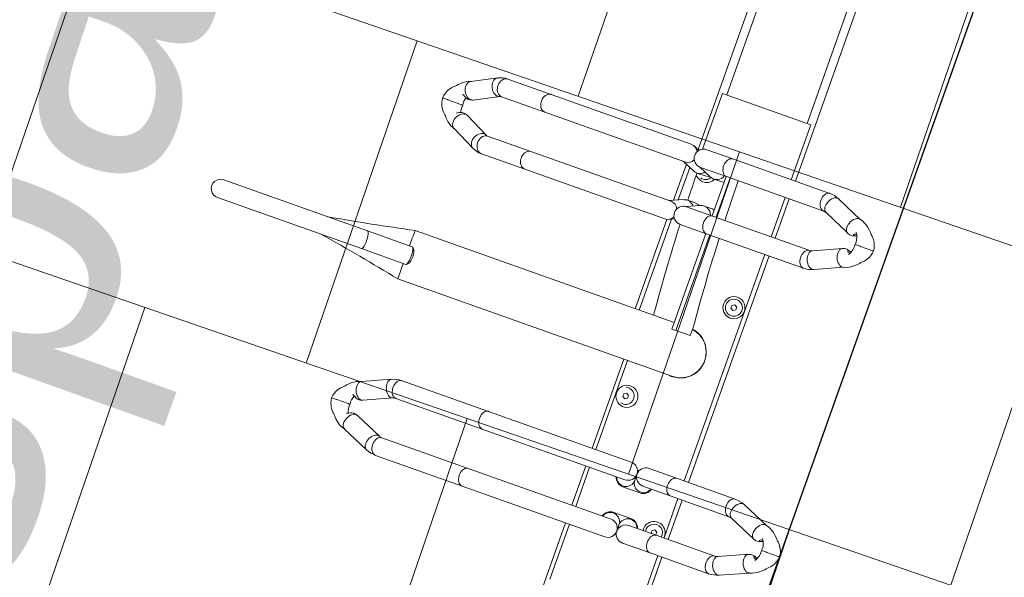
# Model space of a CAD drawing. Header units: metres. Extents: x 134157 to 138734, y 451157 to 455772.
# Tile 157 of 256: x 136407.518 to 136408.673, y 453388.564 to 453389.218. Entities that reach past the tile are written whole.
import ezdxf
from ezdxf import colors
from ezdxf.entities.mleader import LeaderData, LeaderLine
from ezdxf.math import Vec2, Vec3

# ---------------------------------------------------------------- set-up
doc = ezdxf.new("R2010")
doc.units = ezdxf.units.M
doc.layers.add('-DR-alg-hulplijnen', color=210, linetype='Continuous', plot=False)
doc.layers.add('-DR-alg-hulplijnen aandachtspunten', color=210, linetype='Continuous', plot=False)
doc.layers.add('-DR-alg-hulplijnen kantverharding asflast nieuwe fietsstraat', color=7, linetype='Continuous', true_color=0xff9429, plot=False)
doc.layers.add('-DR-nw-gr-arc-gras', color=7, linetype='Continuous', true_color=0xb5d5a4)
for name, color, linetype in [('-DR-nw-inr-fietsparkeren Tulip Traverse', 2, 'Continuous'), ('-DR-nw-maatvoering', 3, 'Continuous'), ('-DR-nw-txt bovengrondse infra', 2, 'Continuous'), ('-DR-nw-vh-kantverharding', 3, 'Continuous'), ('VELOPA-FIG15', 1, 'Continuous'), ('VELOPA-FIG25', 1, 'Continuous')]:
    doc.layers.add(name, color=color, linetype=linetype)
for name, color, linetype, lineweight, true_color in [('-DR-nw-vh-arc-asfalt fietsstraat rood', 7, 'Continuous', 9, 0xdfbfc7), ('-DR-nw-vh-arc-sbs df Drainflow', 7, 'Continuous', 9, 0xb9747c), ('-DR-nw-vh-arc-sbs kf bruinrood rabat halfsteens', 7, 'Continuous', 9, 0xb88485)]:
    doc.layers.add(name, color=color, linetype=linetype, lineweight=lineweight, true_color=true_color)
doc.layers.add('-DR-nw-vh-arc-tegels 300x300x45', color=253, linetype='Continuous', lineweight=9)
doc.styles.add('CE', font='txt', dxfattribs={"height": 1.8})
doc.styles.add('Drong', font='txt', dxfattribs={"height": 1.8})
doc.dimstyles.new('Drong', dxfattribs={"dimtxt": 1.8, "dimasz": 2.5, "dimexe": 0, "dimexo": 0, "dimgap": 0.9, "dimtad": 1, "dimzin": 0, "dimdsep": 46, "dimtxsty": 'Drong', "dimblk": 'dimblk-wit', "dimcen": 0, "dimse1": 1, "dimse2": 1, "dimclrd": 256, "dimclre": 1, "dimclrt": 7, "dimadec": 0, "dimazin": 0, "dimtfac": 1, "dimtmove": 0, "dimatfit": 3, "dimfxl": 1, "dimtolj": 1, "dimtzin": 0, "dimarcsym": 0})

# ---------------------------------------------------------------- blocks, each defined once
blk = doc.blocks.new('Tulip Traverse')
at = {"layer": 'VELOPA-FIG15', "color": 252, "linetype": 'Continuous', "lineweight": 9}
for p, q in [((1572.5, 50), (1427.5, 50)), ((1572.5, -50), (1427.5, -50))]:
    blk.add_line(p, q, dxfattribs=at)
at = {"layer": 'VELOPA-FIG15', "color": 252, "linetype": 'Continuous', "lineweight": 9, "flags": 128}
for points in [[(2038.7, 121.5), (2038.4, 120.9), (2037.6, 119.9), (2036.5, 119.2), (2035.2, 118.6), (2033.6, 118.3), (2031.9, 118.2), (2030.1, 118.4), (2028.2, 118.8), (2026.3, 119.4), (2024.5, 120.2), (2022.9, 121.3), (2021.4, 122.4), (2020.2, 123.7), (2019.2, 125.1), (2018.6, 126.4), (2018.2, 127.8), (2018.2, 129.1), (2018.6, 130.3)], [(2086.3, 121.5), (2086.6, 120.9), (2087.4, 119.9), (2088.5, 119.2), (2089.8, 118.6), (2091.4, 118.3), (2093.1, 118.2), (2094.9, 118.4), (2096.8, 118.8), (2098.7, 119.4), (2100.5, 120.2), (2102.1, 121.3), (2103.6, 122.4), (2104.8, 123.7), (2105.8, 125.1), (2106.4, 126.4), (2106.8, 127.8), (2106.8, 129.1), (2106.4, 130.3)], [(2038, 118.1), (2037.8, 116.8), (2037.3, 115.5), (2036.4, 114.4), (2035.3, 113.3), (2033.9, 112.4), (2032.2, 111.7), (2030.4, 111.2), (2028.5, 110.9), (2026.5, 110.9), (2024.6, 111), (2022.7, 111.4), (2020.9, 112.1), (2019.4, 112.9), (2018.1, 113.8), (2017.1, 115), (2016.4, 116.2), (2016, 117.4), (2016, 118.1)], [(2087, 118.1), (2087.2, 116.8), (2087.7, 115.5), (2088.6, 114.4), (2089.7, 113.3), (2091.1, 112.4), (2092.8, 111.7), (2094.6, 111.2), (2096.5, 110.9), (2098.5, 110.9), (2100.4, 111), (2102.3, 111.4), (2104.1, 112.1), (2105.6, 112.9), (2106.9, 113.8), (2107.9, 115), (2108.6, 116.2), (2109, 117.4), (2109, 118.1)], [(1663.7, 106), (1663.4, 105.5), (1662.6, 104.5), (1661.5, 103.7), (1660.2, 103.1), (1658.6, 102.8), (1656.9, 102.7), (1655.1, 102.8), (1653.2, 103.2), (1651.3, 103.8), (1649.5, 104.7), (1647.9, 105.7), (1646.4, 106.9), (1645.2, 108.2), (1644.2, 109.6), (1643.6, 111), (1643.2, 112.4), (1643.2, 113.7), (1643.6, 114.9), (1643.6, 115)], [(1711.3, 106), (1711.6, 105.5), (1712.4, 104.5), (1713.5, 103.7), (1714.8, 103.1), (1716.4, 102.8), (1718.1, 102.7), (1719.9, 102.8), (1721.8, 103.2), (1723.7, 103.8), (1725.5, 104.7), (1727.1, 105.7), (1728.6, 106.9), (1729.8, 108.2), (1730.8, 109.6), (1731.4, 111), (1731.8, 112.4), (1731.8, 113.7), (1731.4, 114.9), (1731.4, 115)], [(1663, 102.9), (1662.8, 101.6), (1662.3, 100.3), (1661.4, 99.1), (1660.3, 98), (1658.9, 97.1), (1657.2, 96.4), (1655.4, 95.8), (1653.5, 95.5), (1651.5, 95.5), (1649.6, 95.7), (1647.7, 96.1), (1645.9, 96.7), (1644.4, 97.5), (1643.1, 98.5), (1642.1, 99.7), (1641.4, 100.9), (1641, 102.2), (1641, 102.9)], [(1712, 102.9), (1712.2, 101.6), (1712.7, 100.3), (1713.6, 99.1), (1714.7, 98), (1716.1, 97.1), (1717.8, 96.4), (1719.6, 95.8), (1721.5, 95.5), (1723.5, 95.5), (1725.4, 95.7), (1727.3, 96.1), (1729.1, 96.7), (1730.6, 97.5), (1731.9, 98.5), (1732.9, 99.7), (1733.6, 100.9), (1734, 102.2), (1734, 102.9)], [(2038, 45.1), (2037.8, 43.9), (2037.3, 42.6), (2036.4, 41.4), (2035.3, 40.4), (2033.9, 39.5), (2032.2, 38.8), (2030.4, 38.3), (2028.5, 38), (2026.5, 37.9), (2024.6, 38.1), (2022.7, 38.5), (2020.9, 39.1), (2019.4, 39.9), (2018.1, 40.9), (2017.1, 42), (2016.4, 43.2), (2016, 44.5), (2016, 45.1)], [(2087, 45.1), (2087.2, 43.9), (2087.7, 42.6), (2088.6, 41.4), (2089.7, 40.4), (2091.1, 39.5), (2092.8, 38.8), (2094.6, 38.3), (2096.5, 38), (2098.5, 37.9), (2100.4, 38.1), (2102.3, 38.5), (2104.1, 39.1), (2105.6, 39.9), (2106.9, 40.9), (2107.9, 42), (2108.6, 43.2), (2109, 44.5), (2109, 45.1)], [(1663, -18.1), (1662.8, -19.4), (1662.3, -20.7), (1661.4, -21.9), (1660.3, -23), (1658.9, -23.9), (1657.2, -24.6), (1655.4, -25.2), (1653.5, -25.5), (1651.5, -25.5), (1649.6, -25.3), (1647.7, -24.9), (1645.9, -24.3), (1644.4, -23.5), (1643.1, -22.5), (1642.1, -21.3), (1641.4, -20.1), (1641, -18.8), (1641, -18.1)], [(1712, -18.1), (1712.2, -19.4), (1712.7, -20.7), (1713.6, -21.9), (1714.7, -23), (1716.1, -23.9), (1717.8, -24.6), (1719.6, -25.2), (1721.5, -25.5), (1723.5, -25.5), (1725.4, -25.3), (1727.3, -24.9), (1729.1, -24.3), (1730.6, -23.5), (1731.9, -22.5), (1732.9, -21.3), (1733.6, -20.1), (1734, -18.8), (1734, -18.1)], [(2038, -189), (2037.8, -190.3), (2037.3, -191.6), (2036.4, -192.7), (2035.3, -193.8), (2033.9, -194.7), (2032.2, -195.4), (2030.4, -196), (2028.5, -196.3), (2026.5, -196.3), (2024.6, -196.1), (2022.7, -195.7), (2020.9, -195.1), (2019.4, -194.3), (2018.1, -193.3), (2017.1, -192.2), (2016.4, -190.9), (2016, -189.6), (2016, -189)], [(2087, -189), (2087.2, -190.3), (2087.7, -191.6), (2088.6, -192.7), (2089.7, -193.8), (2091.1, -194.7), (2092.8, -195.4), (2094.6, -196), (2096.5, -196.3), (2098.5, -196.3), (2100.4, -196.1), (2102.3, -195.7), (2104.1, -195.1), (2105.6, -194.3), (2106.9, -193.3), (2107.9, -192.2), (2108.6, -190.9), (2109, -189.6), (2109, -189)], [(1663, -244.2), (1662.8, -245.7), (1662.3, -247.1), (1661.4, -248.5), (1660.3, -249.7), (1658.9, -250.7), (1657.2, -251.6), (1655.4, -252.1), (1653.5, -252.5), (1651.5, -252.5), (1649.6, -252.3), (1647.7, -251.9), (1645.9, -251.2), (1644.4, -250.2), (1643.1, -249.1), (1642.1, -247.8), (1641.4, -246.4), (1641, -244.9), (1641, -244.2)], [(1712, -244.2), (1712.2, -245.7), (1712.7, -247.1), (1713.6, -248.5), (1714.7, -249.7), (1716.1, -250.7), (1717.8, -251.6), (1719.6, -252.1), (1721.5, -252.5), (1723.5, -252.5), (1725.4, -252.3), (1727.3, -251.9), (1729.1, -251.2), (1730.6, -250.2), (1731.9, -249.1), (1732.9, -247.8), (1733.6, -246.4), (1734, -244.9), (1734, -244.2)], [(1663, -298.2), (1662.8, -299.7), (1662.3, -301.2), (1661.4, -302.5), (1660.3, -303.7), (1658.9, -304.8), (1657.2, -305.6), (1655.4, -306.2), (1653.5, -306.5), (1651.5, -306.6), (1649.6, -306.4), (1647.7, -305.9), (1645.9, -305.2), (1644.4, -304.3), (1643.1, -303.1), (1642.1, -301.8), (1641.4, -300.4), (1641, -299), (1641, -298.2)], [(1663.5, -300), (1663.9, -301.2), (1664.1, -302.7)], [(1711.5, -300), (1711.1, -301.2), (1710.9, -302.7)], [(1712, -298.2), (1712.2, -299.7), (1712.7, -301.2), (1713.6, -302.5), (1714.7, -303.7), (1716.1, -304.8), (1717.8, -305.6), (1719.6, -306.2), (1721.5, -306.5), (1723.5, -306.6), (1725.4, -306.4), (1727.3, -305.9), (1729.1, -305.2), (1730.6, -304.3), (1731.9, -303.1), (1732.9, -301.8), (1733.6, -300.4), (1734, -299), (1734, -298.2)], [(2038, -296.7), (2037.8, -298.1), (2037.3, -299.3), (2036.4, -300.5), (2035.3, -301.6), (2033.9, -302.5), (2032.2, -303.2), (2030.4, -303.7), (2028.5, -304), (2026.5, -304.1), (2024.6, -303.9), (2022.7, -303.5), (2020.9, -302.9), (2019.4, -302.1), (2018.1, -301.1), (2017.1, -299.9), (2016.4, -298.7), (2016, -297.4), (2016, -296.7)], [(2038.7, -300), (2038.9, -300.6), (2039.1, -301.9)], [(2086.3, -300), (2086.1, -300.6), (2085.9, -301.9)], [(2087, -296.7), (2087.2, -298.1), (2087.7, -299.3), (2088.6, -300.5), (2089.7, -301.6), (2091.1, -302.5), (2092.8, -303.2), (2094.6, -303.7), (2096.5, -304), (2098.5, -304.1), (2100.4, -303.9), (2102.3, -303.5), (2104.1, -302.9), (2105.6, -302.1), (2106.9, -301.1), (2107.9, -299.9), (2108.6, -298.7), (2109, -297.4), (2109, -296.7)], [(1664.1, -302.7), (1663.9, -304.2), (1663.4, -305.8), (1662.6, -307.3), (1661.5, -308.7), (1660.2, -310.1), (1658.6, -311.2), (1656.9, -312.2), (1655.1, -312.9), (1653.2, -313.4), (1651.3, -313.6), (1649.5, -313.5), (1647.9, -313.1), (1646.4, -312.5), (1645.2, -311.6), (1644.2, -310.6), (1643.8, -309.9)], [(1710.9, -302.7), (1711.1, -304.2), (1711.6, -305.8), (1712.4, -307.3), (1713.5, -308.7), (1714.8, -310.1), (1716.4, -311.2), (1718.1, -312.2), (1719.9, -312.9), (1721.8, -313.4), (1723.7, -313.6), (1725.5, -313.5), (1727.1, -313.1), (1728.6, -312.5), (1729.8, -311.6), (1730.8, -310.6), (1731.2, -309.9)], [(2039.1, -301.9), (2038.9, -303.2), (2038.4, -304.6), (2037.6, -306), (2036.5, -307.3), (2035.2, -308.6), (2033.6, -309.7), (2031.9, -310.6), (2030.1, -311.4), (2028.2, -311.9), (2026.3, -312.1), (2024.5, -312.2), (2022.9, -312), (2021.4, -311.5), (2020.2, -310.8), (2019.2, -309.9), (2018.6, -308.9)], [(2085.9, -301.9), (2086.1, -303.2), (2086.6, -304.6), (2087.4, -306), (2088.5, -307.3), (2089.8, -308.6), (2091.4, -309.7), (2093.1, -310.6), (2094.9, -311.4), (2096.8, -311.9), (2098.7, -312.1), (2100.5, -312.2), (2102.1, -312), (2103.6, -311.5), (2104.8, -310.8), (2105.8, -309.9), (2106.4, -308.9)], [(1875, -390.9), (1873, -391), (1871.1, -391.1), (1869.4, -391.3), (1867.8, -391.6), (1866.4, -391.9), (1865.3, -392.3), (1864.5, -392.8), (1864.1, -393.2), (1864, -393.6)], [(1886, -393.6), (1885.9, -393.2), (1885.5, -392.8), (1884.7, -392.3), (1883.6, -391.9), (1882.2, -391.6), (1880.6, -391.3), (1878.9, -391.1), (1877, -391), (1875, -390.9)]]:
    blk.add_lwpolyline(points, dxfattribs=at)
at = {"layer": 'VELOPA-FIG25', "color": 252, "linetype": 'Continuous', "lineweight": 9}
for p, q in [((2062.5, 188.4), (2062.5, 190)), ((2062.5, 188), (2062.5, 188.4)), ((2062.5, 174), (2062.5, 188)), ((1687.5, 172), (1687.5, 173.7)), ((2062.5, 174), (2062.5, 173.7)), ((2062.5, 173.7), (2062.5, 167.5)), ((1687.5, 171.6), (1687.5, 172)), ((1687.5, 157.2), (1687.5, 171.6)), ((2032.8, 163), (2018.6, 130.3)), ((2106.4, 130.3), (2092.2, 163)), ((1687.5, 157.2), (1687.5, 156.9)), ((1687.5, 156.9), (1687.5, 150.7)), ((2038.7, 121.5), (2053.1, 154.4)), ((2071.9, 154.4), (2086.3, 121.5)), ((1657.9, 147), (1643.6, 115)), ((1731.4, 115), (1717.1, 147)), ((1663.7, 106), (1678, 138.2)), ((1697, 138.2), (1711.3, 106)), ((2016, 118.1), (2016, 45.1)), ((2038, 45.1), (2038, 118.1)), ((2087, 118.1), (2087, 45.1)), ((2109, 45.1), (2109, 118.1)), ((1641, 102.9), (1641, -18.1)), ((1663, -18.1), (1663, 102.9)), ((1712, 102.9), (1712, -18.1)), ((1734, -18.1), (1734, 102.9)), ((1641, 60), (1359, 60)), ((1712, 60), (1663, 60)), ((2016, 60), (1734, 60)), ((2087, 60), (2038, 60)), ((2391, 60), (2109, 60)), ((1641, 54.7), (1572.5, 54.7)), ((1572.5, 54.7), (1572.5, -55.3)), ((1712, 54.7), (1663, 54.7)), ((2016, 54.7), (1734, 54.7)), ((2087, 54.7), (2038, 54.7)), ((2177.5, 54.7), (2109, 54.7)), ((1801.5, 41.5), (1803.3, 44.5)), ((1803.3, 38.5), (1801.5, 41.5)), ((1803.3, 44.5), (1806.7, 44.5)), ((1806.7, 38.5), (1803.3, 38.5)), ((1806.7, 44.5), (1808.5, 41.5)), ((1808.5, 41.5), (1806.7, 38.5)), ((2016, 45.1), (2016, 10.8)), ((2038, 10.8), (2038, 45.1)), ((2081.5, 41.5), (2083.3, 44.5)), ((2083.3, 38.5), (2081.5, 41.5)), ((2083.3, 44.5), (2086.7, 44.5)), ((2086.7, 38.5), (2083.3, 38.5)), ((2086.7, 44.5), (2087, 44)), ((2087, 39), (2086.7, 38.5)), ((2087, 45.1), (2087, 10.8)), ((2109, 10.8), (2109, 45.1)), ((1843, 4.2), (1853, 4.2)), ((1853, -13.7), (1853, 4.2)), ((2022.7, 0.6), (2022.7, -1.1)), ((2046.6, -10.8), (2046.6, 10.2)), ((2078.4, 10.2), (2078.4, -10.8)), ((2102.3, -1.1), (2102.3, 0.6)), ((1905.1, -341.2), (1905.1, -0.1)), ((2016, -11.3), (2016, -189)), ((2027, -0.3), (2034.5, -0.3)), ((2034.7, -0.3), (2034.5, -0.3)), ((2038, -189), (2038, -11.3)), ((2087, -11.3), (2087, -189)), ((2090.5, -0.3), (2090.3, -0.3)), ((2090.5, -0.3), (2098, -0.3)), ((2109, -189), (2109, -11.3)), ((1641, -18.1), (1641, -50.6)), ((1663, -13.7), (1712, -13.7)), ((1663, -50.6), (1663, -18.1)), ((1663, -18.6), (1712, -18.6)), ((1670.7, -31.3), (1670.7, -21.2)), ((1704.3, -21.2), (1704.3, -31.3)), ((1712, -18.1), (1712, -50.6)), ((1734, -13.7), (1853, -13.7)), ((1734, -50.6), (1734, -18.1)), ((1734, -18.6), (1853, -18.6)), ((1844.9, -18.6), (1844.9, -341.1)), ((1853, -13.7), (1853, -18.6)), ((1663, -51.2), (1669.8, -35.5)), ((1670.7, -52.2), (1670.7, -42.1)), ((1704.3, -42.1), (1704.3, -52.2)), ((1705.2, -35.5), (1712, -51.2)), ((1844.9, -44.5), (1843, -44.5)), ((1941.5, -43.5), (1943.3, -40.5)), ((1943.3, -46.5), (1941.5, -43.5)), ((1943.3, -40.5), (1946.7, -40.5)), ((1946.7, -40.5), (1948.5, -43.5)), ((1948.5, -43.5), (1946.7, -46.5)), ((1572.5, -55.3), (1642, -55.3)), ((1663, -72.1), (1669.8, -56.4)), ((1705.2, -56.4), (1712, -72.1)), ((1905.1, -55.3), (2016, -55.3)), ((1946.7, -46.5), (1943.3, -46.5)), ((2038, -55.3), (2087, -55.3)), ((2109, -55.3), (2177.5, -55.3)), ((1644, -60), (1359, -60)), ((1644.8, -58.9), (1641.9, -65.6)), ((1709.9, -67.3), (1665.1, -67.3)), ((1707.8, -62.4), (1667.2, -62.4)), ((1733.1, -65.6), (1730.2, -58.9)), ((1844.9, -62.4), (1731.7, -62.4)), ((1844.9, -67.3), (1733.7, -67.3)), ((2016, -60), (1905.1, -60)), ((2087, -60), (2038, -60)), ((2394, -60), (2109, -60)), ((1641, -69.9), (1641, -244.2)), ((1663, -244.2), (1663, -69.9)), ((1712, -69.9), (1712, -244.2)), ((1734, -244.2), (1734, -69.9)), ((2016, -189), (2016, -296.7)), ((2038, -296.7), (2038, -189)), ((2087, -189), (2087, -296.7)), ((2109, -296.7), (2109, -189)), ((1641, -244.2), (1641, -298.2)), ((1663, -298.2), (1663, -244.2)), ((1712, -244.2), (1712, -298.2)), ((1734, -298.2), (1734, -244.2)), ((1677.8, -328.3), (1663.5, -300)), ((1711.5, -300), (1697.2, -328.3)), ((2053.1, -332.4), (2038.7, -300)), ((2086.3, -300), (2071.9, -332.4)), ((1643.8, -309.9), (1658.2, -338.2)), ((1716.8, -338.2), (1731.2, -309.9)), ((2018.6, -308.9), (2032.9, -341.3)), ((2092.1, -341.3), (2106.4, -308.9)), ((1678.1, -329), (1677.9, -328.4)), ((1697.1, -328.4), (1696.9, -329.1)), ((2053.2, -332.7), (2053.1, -332.4)), ((2071.9, -332.4), (2071.8, -332.7)), ((1687.5, -339.9), (1687.5, -337.9)), ((1687.5, -339.9), (1687.5, -340.3)), ((1687.5, -356.6), (1687.5, -340.3)), ((1864, -338.1), (1864, -393.6)), ((1866.8, -335.1), (1864.3, -337.4)), ((1885.7, -337.4), (1883.2, -335.1)), ((1886, -393.6), (1886, -338.1)), ((2062.5, -346.7), (2062.5, -345)), ((1687.5, -357), (1687.5, -356.6)), ((1687.5, -363), (1687.5, -357)), ((2062.5, -346.7), (2062.5, -347.1)), ((2062.5, -361.4), (2062.5, -347.1)), ((2062.5, -361.7), (2062.5, -361.4)), ((2062.5, -367.9), (2062.5, -361.7)), ((1864, -393.6), (1864, -572.7)), ((1886, -393.6), (1886, -572.7))]:
    blk.add_line(p, q, dxfattribs=at)
at = {"layer": 'VELOPA-FIG25', "color": 252, "linetype": 'Continuous', "lineweight": 9, "flags": 128}
for points in [[(2062.5, 190), (2059.1, 189.5), (2056.3, 188.7), (2053.8, 187.6), (2052.1, 186.7), (2051, 186.1), (2050.5, 185.7), (2049.7, 185.2), (2048.1, 183.9), (2046.5, 182.3), (2045.9, 181.5), (2045.2, 180.9), (2043.9, 179.8), (2042.5, 178.5), (2040.2, 176.1), (2038, 173.6), (2036.6, 171.5), (2035.1, 169), (2033.7, 166), (2032.6, 162.3)], [(2092.4, 162.3), (2091.3, 166), (2089.9, 169), (2088.4, 171.5), (2087, 173.6), (2084.1, 176.9), (2082.5, 178.5), (2081.1, 179.8), (2080.4, 180.4), (2079.8, 180.9), (2079.1, 181.5), (2078.5, 182.3), (2076.9, 183.9), (2075.3, 185.2), (2074.2, 186), (2073.5, 186.4), (2072.4, 187), (2070.8, 187.8), (2068.7, 188.7), (2065.9, 189.5), (2062.5, 190)], [(1687.5, 173.7), (1684.2, 173.2), (1681.6, 172.5), (1679.7, 171.7), (1677.6, 170.8), (1676.1, 169.9), (1674.7, 168.9), (1672.8, 167.3), (1671.1, 165.5), (1670.4, 164.7), (1669.7, 164.2), (1668.2, 162.9), (1666.5, 161.2), (1663.2, 157.6), (1661.8, 155.7), (1660.3, 153.2), (1658.8, 150.1), (1657.6, 146.2)], [(1717.4, 146.2), (1716.2, 150.1), (1714.7, 153.2), (1713.2, 155.7), (1711.8, 157.6), (1708.5, 161.2), (1706.8, 162.9), (1705.3, 164.2), (1704.6, 164.7), (1703.9, 165.5), (1702.2, 167.3), (1700.3, 168.9), (1698.9, 169.9), (1697.4, 170.8), (1695.3, 171.7), (1693.4, 172.5), (1690.8, 173.2), (1687.5, 173.7)], [(2032.7, 162.3), (2032.6, 161.4), (2032.8, 159.9), (2033.3, 158.4), (2034.3, 156.9), (2035.6, 155.5), (2037.2, 154.2), (2039, 153.1), (2041, 152.2), (2043, 151.6), (2045, 151.2), (2047, 151.1), (2048.8, 151.4), (2050.4, 151.9), (2051.7, 152.6), (2052.7, 153.6), (2053.1, 154.5)], [(2051.7, 165.8), (2052.2, 164.9), (2052.7, 163.8), (2053, 162.7), (2053, 162), (2052.9, 161.5), (2052.6, 161.3), (2052.1, 161.4), (2051.5, 161.9), (2051, 162.6), (2050.8, 163.7), (2050.7, 164.7), (2050.7, 165.2)], [(2062.5, 167.4), (2065.1, 167.6), (2067.4, 167.4), (2069.3, 167.1), (2070.8, 166.7), (2073.1, 165.9), (2075, 164.8), (2075.7, 164.2), (2076.1, 163.9), (2076.2, 163.8), (2076.2, 163.9)], [(2092.3, 162.3), (2092.5, 161.4), (2092.3, 159.9), (2091.7, 158.4), (2090.7, 156.9), (2089.4, 155.5), (2087.8, 154.2), (2086, 153.1), (2084, 152.2), (2082, 151.6), (2080, 151.2), (2078, 151.1), (2076.2, 151.4), (2074.6, 151.9), (2073.3, 152.6), (2072.3, 153.6), (2071.9, 154.5)], [(2072, 162.2), (2072.1, 161.6), (2072.3, 161.4), (2072.8, 161.4), (2073.4, 161.7), (2074, 162.5), (2074.2, 163.6), (2074.3, 164.7), (2074.3, 165.2)], [(1673.5, 147), (1673.5, 147), (1673.6, 147.1), (1674, 147.4), (1674.7, 147.9), (1675.6, 148.5), (1676.8, 149.1), (1678.2, 149.7), (1679.8, 150.1), (1681.8, 150.5), (1684.4, 150.8), (1687.5, 150.7)], [(1687.5, 150.7), (1690.1, 150.8), (1692.4, 150.6), (1694.3, 150.4), (1695.8, 150), (1698.1, 149.2), (1700, 148.1), (1700.7, 147.6), (1701.1, 147.3), (1701.3, 147.2), (1701.3, 147.2)], [(1657.7, 146.2), (1657.6, 145.2), (1657.8, 143.7), (1658.3, 142.2), (1659.3, 140.7), (1660.6, 139.3), (1662.2, 137.9), (1664, 136.8), (1666, 135.9), (1668, 135.3), (1670, 134.9), (1672, 134.9), (1673.8, 135.1), (1675.4, 135.7), (1676.7, 136.5), (1677.7, 137.5), (1678, 138.3)], [(1677, 149.2), (1677.2, 148.8), (1677.7, 147.7), (1678, 146.6), (1678, 145.8), (1677.9, 145.3), (1677.6, 145.1), (1677.1, 145.2), (1676.5, 145.6), (1676, 146.3), (1675.8, 147.3), (1675.7, 148.4), (1675.7, 148.5)], [(1697, 146), (1697.1, 145.4), (1697.3, 145.1), (1697.8, 145.1), (1698.4, 145.4), (1699, 146.2), (1699.2, 147.3), (1699.3, 148.4), (1699.3, 148.5)], [(1717.3, 146.2), (1717.5, 145.2), (1717.3, 143.7), (1716.7, 142.2), (1715.7, 140.7), (1714.4, 139.3), (1712.8, 137.9), (1711, 136.8), (1709, 135.9), (1707, 135.3), (1705, 134.9), (1703, 134.9), (1701.2, 135.1), (1699.6, 135.7), (1698.3, 136.5), (1697.3, 137.5), (1697, 138.3)], [(1670.6, -21.2), (1670.7, -21.1), (1670.2, -18.6)], [(1704.4, -21.2), (1704.3, -21.1), (1704.8, -18.6)], [(1669.1, -37), (1670.1, -38.6), (1670.6, -42.1)], [(1705.9, -37), (1704.9, -38.6), (1704.4, -42.1)], [(1644.1, -60.4), (1643.9, -59.5), (1643.7, -57.8)], [(1658.2, -338.2), (1658.3, -338.5), (1659.3, -339.8), (1660.6, -340.8), (1662.2, -341.5), (1664, -341.9), (1666, -341.9), (1668, -341.6), (1670, -341), (1672, -340.2), (1673.8, -339), (1675.4, -337.6), (1676.7, -336.1), (1677.7, -334.4), (1678.3, -332.7), (1678.5, -331.1)], [(1678.5, -331.1), (1678.3, -329.5), (1677.8, -328.3)], [(1696.6, -331.1), (1696.8, -329.5), (1697.2, -328.3)], [(1716.8, -338.2), (1716.7, -338.5), (1715.7, -339.8), (1714.4, -340.8), (1712.8, -341.5), (1711, -341.9), (1709, -341.9), (1707, -341.6), (1705, -341), (1703, -340.2), (1701.2, -339), (1699.6, -337.6), (1698.3, -336.1), (1697.3, -334.4), (1696.8, -332.7), (1696.6, -331.1)], [(1866.8, -335.1), (1866.9, -335), (1867.6, -334.6), (1868.7, -334.3), (1870, -334), (1871.5, -333.8), (1873.2, -333.6), (1875, -333.6)], [(1875, -333.6), (1876.8, -333.6), (1878.5, -333.8), (1880, -334), (1881.3, -334.3), (1882.4, -334.6), (1883.1, -335), (1883.2, -335.1)], [(2033, -341.3), (2033.3, -342), (2034.3, -343.1), (2035.6, -343.9), (2037.2, -344.4), (2039, -344.6), (2041, -344.6), (2043, -344.2), (2045, -343.6), (2047, -342.7), (2048.8, -341.5), (2050.4, -340.2), (2051.7, -338.8), (2052.7, -337.3), (2053.3, -335.8), (2053.5, -334.3)], [(2053.5, -334.3), (2053.3, -332.9), (2053, -332.4)], [(2071.7, -333.1), (2071.2, -335), (2071, -337.3), (2071.3, -339.4), (2071.8, -341.1), (2072.9, -343.5), (2073.4, -344.3), (2073.8, -344.9), (2074, -345.3), (2074, -345.3)], [(2071.6, -334.3), (2071.8, -332.9), (2072, -332.4)], [(2092, -341.3), (2091.7, -342), (2090.7, -343.1), (2089.4, -343.9), (2087.8, -344.4), (2086, -344.6), (2084, -344.6), (2082, -344.2), (2080, -343.6), (2078, -342.7), (2076.2, -341.5), (2074.6, -340.2), (2073.3, -338.8), (2072.3, -337.3), (2071.8, -335.8), (2071.6, -334.3)], [(1658.1, -338), (1658.8, -340.4), (1660.2, -343.1), (1661.5, -345.1), (1662.6, -346.5), (1663.6, -347.8), (1665, -349.4), (1666.7, -351), (1668.5, -352.6), (1670, -354.2), (1671.3, -355.6), (1672.5, -356.8), (1673.4, -357.5), (1674.3, -358.2), (1675.6, -359.1), (1677.5, -360.2), (1679.4, -361), (1681.6, -361.8), (1684.4, -362.5), (1687.5, -363)], [(1676.9, -339.6), (1676.6, -340.1), (1676, -341.1), (1675.8, -341.8), (1675.7, -342), (1675.7, -341.8), (1675.8, -341.3), (1675.8, -340.6)], [(1687.5, -363), (1690.4, -362.6), (1693, -361.9), (1695.1, -361.2), (1696.9, -360.4), (1698.8, -359.4), (1700.2, -358.6), (1701.2, -357.9), (1703.6, -355.8), (1705.4, -353.8), (1706.2, -352.9), (1707.2, -352), (1708.4, -351), (1709.7, -349.7), (1711.4, -347.8), (1713.5, -345.1), (1715, -342.8), (1716.3, -340.1), (1717, -338)], [(1875, -335.4), (1873, -335.4), (1871.1, -335.6), (1869.4, -335.8), (1867.8, -336.1), (1866.4, -336.4), (1865.3, -336.8), (1864.5, -337.2), (1864.1, -337.7), (1864, -338.1)], [(1886, -338.1), (1885.9, -337.7), (1885.5, -337.2), (1884.7, -336.8), (1883.6, -336.4), (1882.2, -336.1), (1880.6, -335.8), (1878.9, -335.6), (1877, -335.4), (1875, -335.4)], [(2032.9, -341.1), (2033.7, -344), (2035.1, -347), (2036.6, -349.5), (2037.9, -351.4), (2040.9, -354.8), (2042.5, -356.4), (2044, -357.7), (2044.6, -358.3), (2045.2, -358.8), (2045.8, -359.4), (2046.5, -360.2), (2048.1, -361.8), (2049.7, -363.1), (2050.8, -363.9), (2051.5, -364.3), (2052.6, -364.9), (2054.2, -365.7), (2056.3, -366.6), (2059.1, -367.4), (2062.5, -367.9)], [(2052.3, -342.7), (2052.2, -342.9), (2051.6, -343.9), (2051, -345.1), (2050.8, -345.9), (2050.7, -346.2), (2050.7, -346.2)], [(2062.5, -367.9), (2065.9, -367.4), (2068.7, -366.6), (2071.2, -365.5), (2072.9, -364.7), (2074, -364), (2074.5, -363.6), (2075.3, -363.1), (2076.9, -361.8), (2078.5, -360.2), (2079.2, -359.4), (2079.8, -358.8), (2080.4, -358.3), (2081, -357.7), (2082.5, -356.4), (2084.1, -354.8), (2087.1, -351.4), (2088.5, -349.5), (2089.9, -347), (2091.3, -344), (2092.1, -341.1)]]:
    blk.add_lwpolyline(points, dxfattribs=at)
at = {"layer": 'VELOPA-FIG25', "color": 252, "linetype": 'Continuous', "lineweight": 9}
for centre, radius in [((1805, 41.5), 13), ((1805, 41.5), 10), ((1945, -42), 13)]:
    blk.add_circle(centre, radius, dxfattribs=at)
for centre, radius, start, end in [((2060, 149.1), 18.5, 82.1098, 127.3763), ((2041.7, 159), 12.3, 338.4965, 33.8595), ((2081.6, 158.8), 10.6, 147.1944, 204.338), ((2079.5, 161.4), 7.59, 145.2636, 174.2273), ((1666.8, 142.9), 12.2, 337.8622, 31.5539), ((1706.5, 142.7), 10.6, 146.3887, 204.8404), ((1703.7, 145.5), 6.81, 146.8802, 175.2459), ((2046.4, 118), 30.4, 156.2888, 179.9028), ((2078.5, 118), 30.5, 0.1365, 23.6714), ((2046.4, 118), 8.35, 155.776, 179.712), ((2078.5, 118), 8.54, 0.5484, 23.9635), ((1670.6, 102.9), 29.6, 155.7874, 179.892), ((1670.6, 102.9), 7.55, 155.1688, 179.6491), ((1704.3, 102.8), 7.74, 0.6594, 24.5226), ((1704.3, 102.8), 29.7, 0.1509, 24.1698), ((2085, 41.5), 13, 81.1456, 278.8544), ((2085, 41.5), 10, 78.4571, 281.5429), ((1875, -0.3), 30.5, 351.3116, 171.5322), ((1875, 0), 30.1, 359.7684, 171.8778), ((2034.6, 10.7), 11, 269.9038, 72.1385), ((2034.7, 10.2), 12, 0, 73.7845), ((2090.4, 10.2), 12, 106.2055, 180), ((2090.4, 10.7), 11, 107.8615, 270.0962), ((1651.8, 2374.2), 2377.6, 271.9815, 274.6127), ((2027, 10.8), 11, 180, 0), ((2098, 10.8), 11, 180, 0), ((1643.9, 2582.8), 2586.4, 270.4234, 271.5091), ((2027, -11.3), 11, 0, 180), ((2034.7, -11.2), 11, 287.5241, 90.0274), ((2034.7, -10.8), 12, 286.2155, 0), ((2090.4, -10.8), 12, 180, 253.7945), ((2090.3, -11.2), 11, 89.9726, 252.4759), ((2098, -11.3), 11, 0, 180), ((1659.9, -31.2), 10.8, 336.6466, 73.2244), ((1715.1, -31.2), 10.8, 106.7755, 203.3535), ((1665, -42), 13, 308.5211, 64.2094), ((1945, -43.5), 10, 60, 195.466), ((1660, -52.2), 10.6, 336.4237, 53.9238), ((1665, -43.5), 10, 344.534, 60), ((1715, -52.2), 10.6, 126.076, 203.5764), ((1651.8, 2325.5), 2377.7, 271.9815, 274.6127), ((1945, -43.5), 10, 344.534, 60), ((1652, -50.6), 11, 180, 0), ((1643.9, 2532.4), 2584.8, 270.5924, 271.3341), ((1723, -50.6), 11, 180, 0), ((1651.8, -69.9), 10.8, 117.2719, 179.8327), ((1652.2, -69.9), 10.8, 0.2842, 62.6114), ((1722.8, -69.9), 10.8, 117.3884, 179.716), ((1723.2, -69.9), 10.8, 0.1678, 62.7278), ((1666.8, -298.1), 25.8, 180.2353, 207.0875), ((1667, -298.1), 3.97, 181.9954, 208.124), ((1708.1, -298.1), 3.91, 331.6822, 358.1984), ((1708.3, -298.1), 25.7, 332.8594, 359.8176), ((2046, -296.7), 29.9, 180.1465, 204.0079), ((2046, -296.7), 8, 180.6237, 204.3373), ((2079.2, -296.7), 7.81, 335.3701, 359.669), ((2079.2, -296.7), 29.8, 335.9495, 359.8966), ((1669.3, -333.5), 9.75, 321.0803, 23.2663), ((1708.2, -333.6), 12.2, 160.5617, 222.1983), ((2043.8, -337), 10.2, 326.0065, 22.3686), ((1684.6, -315.5), 22.6, 253.7086, 277.3993), ((1690.4, -314.6), 23.4, 262.9442, 285.5691), ((-808.8, -892.8), 2710.3, 9.5498, 11.7414), ((1859.7, 230.5), 571.9, 268.5109, 270.4289), ((4612.5, -902.9), 2765, 168.2804, 170.4286), ((1891, 146.7), 488.2, 269.4088, 271.6564), ((2059.8, -326.1), 19.1, 245.4192, 277.9826), ((2064.9, -324.6), 20.6, 263.2008, 292.8484), ((1875, -572.7), 11, 179.0854, 0.9146)]:
    blk.add_arc(centre, radius, start, end, dxfattribs=at)
blk = doc.blocks.new('Tulip fietsenrek rail')
at = {"layer": '-DR-alg-hulplijnen'}
blk.add_lwpolyline([(3150, -1935), (3150, -10), (150, -10), (150, -1935)], close=True, dxfattribs=at)
at = {"layer": 'VELOPA-FIG15'}
blk.add_blockref('Tulip Traverse', (150, -200), dxfattribs=at)
blk = doc.blocks.new('dimblk-wit')
at = {"color": 7}
blk.add_line((0, -0.33333), (0, 0.33333), dxfattribs=at)
blk.add_solid([(0, 0), (-0.8, 0.2), (-0.8, -0.2)], dxfattribs=at)
blk = doc.blocks.new('*D1896')
at = {"layer": '-DR-nw-maatvoering', "lineweight": -2, "transparency": 16777216}
blk.add_line((136408.8144, 453384.8483), (136412.3058, 453394.7484), dxfattribs=at)
at = {"layer": 'Defpoints', "color": 0, "transparency": 16777216}
for p in [(136412.4721, 453395.2199), (136412.4721, 453395.2199), (136408.6481, 453384.3767)]:
    blk.add_point(p, dxfattribs=at)
at = {"layer": '-DR-nw-maatvoering', "lineweight": -2, "transparency": 16777216, "xscale": 0.5, "yscale": 0.5, "zscale": 0.5}
for p, rotation in [((136412.4721, 453395.2199), 70.5738519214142), ((136408.6481, 453384.3767), 250.5738519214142)]:
    blk.add_blockref('dimblk-wit', p, dxfattribs=dict(at, rotation=rotation))
at = {"layer": '-DR-nw-maatvoering', "color": 7, "transparency": 16777216, "insert": (136410.2171, 453389.9193), "char_height": 0.36, "attachment_point": 5, "rotation": 70.5739, "style": 'Drong'}
blk.add_mtext('\\A1;11.50', dxfattribs=at)

msp = doc.modelspace()

# ---------------------------------------------------------------- hatches: boundary and pattern name
at = {"layer": '-DR-nw-gr-arc-gras', "transparency": 33554687}
h = msp.add_hatch(dxfattribs=at)
h.set_pattern_fill('AGR-BOLLEN', color=256, scale=0.1, pattern_type=2)
h.set_pattern_definition([(115.335625, (136419.71802, 453326.2367), (-0.223681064, -0.105903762), [0.06, -0.187485]), (205.335625, (136419.71802, 453326.2367), (0.105903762, -0.223681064), [0.06, -0.187485])])
edge = h.paths.add_edge_path()
edge.add_arc((-7000776.8095, 3043164.5676), 7592527.9974, 340.05675056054, 340.05722562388)
edge.add_line((136455.7816, 453494.2543), (136455.1236, 453494.4934))
edge.add_arc((380495.2224, 364992.5484), 259592.3036, 160.066656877, 160.080445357)
edge.add_line((136433.8323, 453435.7615), (136433.8135, 453435.7683))
edge.add_line((136433.8135, 453435.7683), (136432.1795, 453431.2551))
edge.add_line((136432.1795, 453431.2551), (136432.1983, 453431.2483))
edge.add_line((136432.1983, 453431.2483), (136431.6776, 453429.8696))
edge.add_line((136431.6776, 453429.8696), (136432.3364, 453429.6312))
edge.add_line((136432.3364, 453429.6312), (136434.3093, 453435.0766))
at = {"layer": '-DR-nw-vh-arc-asfalt fietsstraat rood', "transparency": 33554687}
h = msp.add_hatch(color=256, dxfattribs=at)
h.dxf.hatch_style = 1
h.paths.add_polyline_path([(136403.7367, 453366.3314), (136407.6878, 453364.907, -0.000637), (136419.7061, 453398.4672), (136415.7538, 453399.8883, 0.000636)])
at = {"layer": '-DR-nw-vh-arc-sbs df Drainflow'}
h = msp.add_hatch(dxfattribs=at)
h.set_pattern_fill('AVH-SBS_KEIFORMAAT_ELLEBOOG_01', color=256, scale=3, angle=71, pattern_type=2)
h.set_pattern_definition([(71, (0, 0), (-0.38132601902, -0.18598512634), [0.9, -0.3]), (161, (0.19534, 0.5673), (-0.38132601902, -0.18598512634), [0.9, -0.3]), (71, (-0.04416, 0.3325), (-0.38132601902, -0.18598512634), [0, -1.2]), (71, (-0.03948, 0.8068), (-0.38132601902, -0.18598512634), [0, -1.2])])
h.paths.add_polyline_path([(136407.6654, 453385.0474, 0.41422), (136407.8467, 453384.6638), (136409.1647, 453384.1917, -0.414182), (136409.4669, 453383.5524), (136421.3081, 453416.4876, -0.413756), (136420.6687, 453416.187), (136419.3508, 453416.6608, 0.413864), (136418.9671, 453416.4804)])
at = {"layer": '-DR-nw-vh-arc-sbs kf bruinrood rabat halfsteens', "transparency": 33554687}
h = msp.add_hatch(color=256, dxfattribs=at)
h.dxf.hatch_style = 1
h.paths.add_polyline_path([(136403.7367, 453366.3314, -0.000636), (136415.7538, 453399.8883), (136415.3875, 453400.02), (136409.4669, 453383.5524), (136409.3658, 453383.2701), (136408.7253, 453381.4813), (136408.6243, 453381.1991), (136408.4559, 453380.7283), (136408.2876, 453380.2575), (136408.1193, 453379.7867), (136407.951, 453379.3158), (136407.7827, 453378.845), (136407.6144, 453378.3742), (136407.4461, 453377.9034), (136407.2777, 453377.4326), (136407.1094, 453376.9618), (136406.9411, 453376.4909), (136406.7728, 453376.0201), (136406.6045, 453375.5493), (136406.4362, 453375.0785), (136406.2679, 453374.6077), (136406.0995, 453374.1368), (136405.9312, 453373.666), (136405.7629, 453373.1952), (136405.5946, 453372.7244), (136405.4263, 453372.2536), (136405.258, 453371.7827), (136405.0897, 453371.3119), (136404.9213, 453370.8411), (136404.0865, 453368.502), (136403.3621, 453366.4665)])
h = msp.add_hatch(color=256, dxfattribs=at)
h.dxf.hatch_style = 1
h.paths.add_polyline_path([(136414.0731, 453381.5847, -0.000318), (136420.0825, 453398.3319), (136419.7061, 453398.4672, 0.000637), (136407.6878, 453364.907), (136408.0641, 453364.7714, -0.000285), (136413.4327, 453379.7959), (136413.4326, 453379.7959)])
at = {"layer": '-DR-nw-vh-arc-tegels 300x300x45'}
h = msp.add_hatch(dxfattribs=at)
h.set_pattern_fill('AVH-TEGEL_200X200_HALFST', color=256, scale=2, angle=71, pattern_type=2)
h.set_pattern_definition([(71, (0, 0), (-0.05887645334, 0.44332106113), [0.4, -0.4]), (161, (0, 0), (-0.13022726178, -0.37820743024), [])])
h.paths.add_polyline_path([(136407.308, 453384.6443), (136409.0973, 453384.0034), (136408.9961, 453383.721), (136409.2785, 453383.6198), (136409.0772, 453383.0641), (136408.5116, 453383.2576), (136407.9385, 453381.6571), (136400.7719, 453380.0515), (136401.6508, 453381.932), (136403.1422, 453386.1108), (136403.7154, 453385.9256), (136406.6054, 453394.0296), (136408.4236, 453393.3834), (136409.9358, 453392.8398), (136410.2179, 453392.739), (136407.4771, 453385.1148)])

# ---------------------------------------------------------------- linework, layer by layer
at = {"layer": '-DR-alg-hulplijnen kantverharding asflast nieuwe fietsstraat'}
for points in [[(136615.5575, 453953.7113), (136612.5988, 453946.9774), (136593.3968, 453893.9481), (136588.98, 453881.7567), (136586.9297, 453874.6505, -0.015888), (136585.9525, 453871.6277), (136586.3288, 453871.4915), (136577.7383, 453847.7674, 0.004102), (136569.5514, 453824.5651, -0.004267), (136561.0218, 453800.4169), (136429.6487, 453438.3572, 0.002152), (136389.0242, 453324.8767), (136377.1193, 453291.1651), (136363.7665, 453256.9101), (136359.0795, 453243.6376)], [(136615.5575, 453953.7113), (136612.5988, 453946.9774), (136593.3968, 453893.9481), (136588.98, 453881.7567), (136586.9297, 453874.6505, -0.015888), (136585.9525, 453871.6277), (136586.3288, 453871.4915), (136577.7383, 453847.7674, 0.004102), (136569.5514, 453824.5651, -0.004267), (136561.0218, 453800.4169), (136429.6487, 453438.3572, 0.002152), (136389.0242, 453324.8767), (136377.1193, 453291.1651), (136363.7665, 453256.9101), (136363.7281, 453256.8013)], [(136620.467, 453951.9335), (136618.8898, 453946.4661, -0.016644), (136617.8616, 453943.3012), (136595.3672, 453881.1792, -0.016644), (136594.1307, 453878.0896), (136591.8417, 453872.88, 0.011636), (136590.9555, 453870.7284), (136590.6052, 453869.7904), (136590.2291, 453869.9266), (136581.6874, 453846.3374, 0.004102), (136573.5235, 453823.2001, -0.004267), (136564.9699, 453798.9843), (136433.5968, 453436.9246, 0.002152), (136392.9845, 453323.4782), (136381.057, 453289.7028), (136367.7043, 453255.4478), (136363.0398, 453242.239)], [(136620.467, 453951.9335), (136618.8898, 453946.4661, -0.016644), (136617.8616, 453943.3012), (136595.3672, 453881.1792, -0.016644), (136594.1307, 453878.0896), (136591.8417, 453872.88, 0.011636), (136590.9555, 453870.7284), (136590.6052, 453869.7904), (136590.2291, 453869.9266), (136581.6874, 453846.3374, 0.004102), (136573.5235, 453823.2001, -0.004267), (136564.9699, 453798.9843), (136433.5968, 453436.9246, 0.002152), (136392.9845, 453323.4782), (136381.057, 453289.7028), (136367.7043, 453255.4478), (136367.6832, 453255.3879)]]:
    msp.add_lwpolyline(points, format="xyb", dxfattribs=at)
at = {"layer": '-DR-nw-vh-kantverharding'}
for points in [[(136359.0795, 453243.6376), (136363.7665, 453256.9101), (136377.1193, 453291.1651), (136389.0242, 453324.8767, -0.002152), (136429.6487, 453438.3572), (136561.0218, 453800.4169, 0.004267), (136569.5514, 453824.5651, -0.004102), (136577.7383, 453847.7674), (136586.3288, 453871.4915), (136585.9525, 453871.6277)], [(136363.7281, 453256.8013), (136363.7665, 453256.9101), (136377.1193, 453291.1651), (136389.0242, 453324.8767, -0.002152), (136429.6487, 453438.3572), (136561.0218, 453800.4169, 0.004267), (136569.5514, 453824.5651, -0.004102), (136577.7383, 453847.7674), (136586.3288, 453871.4915), (136585.9525, 453871.6277)], [(136363.0398, 453242.239), (136367.7043, 453255.4478), (136381.057, 453289.7028), (136392.9845, 453323.4782, -0.002152), (136433.5968, 453436.9246), (136564.9699, 453798.9843, 0.004267), (136573.5235, 453823.2001, -0.004102), (136581.6874, 453846.3374), (136590.2291, 453869.9266), (136590.6052, 453869.7904)], [(136367.6832, 453255.3879), (136367.7043, 453255.4478), (136381.057, 453289.7028), (136392.9845, 453323.4782, -0.002152), (136433.5968, 453436.9246), (136564.9699, 453798.9843, 0.004267), (136573.5235, 453823.2001, -0.004102), (136581.6874, 453846.3374), (136590.2291, 453869.9266), (136590.6052, 453869.7904)], [(136392.1877, 453320.0207), (136393.3616, 453323.345, -0.002152), (136433.9728, 453436.7882), (136565.3459, 453798.8479, 0.004267), (136573.9017, 453823.0701, -0.004102), (136582.0635, 453846.2012), (136590.469, 453869.4143)], [(136388.6453, 453325.0051, -0.002152), (136429.2727, 453438.4937), (136433.4882, 453450.1116)]]:
    msp.add_lwpolyline(points, format="xyb", dxfattribs=at)

# ---------------------------------------------------------------- block references
at = {"layer": '-DR-nw-inr-fietsparkeren Tulip Traverse', "xscale": 0.0009999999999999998, "yscale": 0.0009999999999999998, "zscale": 0.0009999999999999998, "rotation": 250.4383029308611}
msp.add_blockref('Tulip fietsenrek rail', (136409.1601, 453390.6695), dxfattribs=at)

# ---------------------------------------------------------------- texts
at = {"layer": '-DR-nw-txt bovengrondse infra', "insert": (136406.8846, 453387.8865), "char_height": 0.36, "attachment_point": 1, "rotation": 70.3356, "style": 'Drong'}
msp.add_mtext_dynamic_manual_height_columns('Fietsparkeren', width=2.133583, gutter_width=1.8, heights=[0], dxfattribs=at)

# ---------------------------------------------------------------- dimensions: what is measured, and where the dimension line sits
at = {"layer": '-DR-nw-maatvoering'}
dim = msp.add_aligned_dim(p1=(136408.6481, 453384.3767), p2=(136412.4721, 453395.2199), distance=0, dimstyle='Drong', override={"dimrnd": 0.1}, dxfattribs=at)
dim.commit()
dim.dimension.update_dxf_attribs({"geometry": '*D1896', "text_midpoint": (136410.2171, 453389.9193)})

# ---------------------------------------------------------------- leaders
at = {"layer": '-DR-alg-hulplijnen aandachtspunten'}
ml = msp.add_multileader_mtext('Standard', dxfattribs=at)
ml.set_content('Dient hier rekening gehouden te worden \\Peen doorgaande weg? e.e.a. afhankelijk van aansluitend ontwerp', color=7, style='CE')
ml.set_leader_properties(color=256, linetype='ByLayer', lineweight=-1)
ml.build(insert=Vec2(0, 0))
ml.multileader.update_dxf_attribs({"text_left_attachment_type": 5, "text_right_attachment_type": 5, "dogleg_length": 70.9046, "arrow_head_size": 0.5, "scale": 0.2})
ctx = ml.context
ctx.base_point, ctx.scale, ctx.char_height, ctx.arrow_head_size, ctx.landing_gap_size, ctx.plane_origin, ctx.plane_x_axis, ctx.plane_y_axis = Vec3(136388.3781, 453391.8835), 0.2, 0.8, 0.5, 0.04, Vec3(136401.8269, 453391.3514), Vec3(0.33651, 0.94168), Vec3(-0.94168, 0.33651)
ctx.left_attachment, ctx.right_attachment = 5, 5
notes = []
notes.append((ctx, [(1, (1, 1, 0), (136399.3171, 453422.4951), (-0.33651, -0.94168), 0.8587, [(0, [(136413.5196, 453427.3058)], 0, [])])]))
ctx.mtext.insert, ctx.mtext.text_direction, ctx.mtext.rotation, ctx.mtext.flow_direction = Vec3(136386.1398, 453392.7259), Vec3(0.33651, 0.94168), 1.227588, 5
ml = msp.add_multileader_mtext('Standard', dxfattribs=at)
ml.set_content("Dient hier ook nog rekening gehouden te worden \\Pmet het plaatsen van nieuw OC's ?", color=7, style='CE')
ml.set_leader_properties(color=256, linetype='ByLayer', lineweight=-1)
ml.build(insert=Vec2(0, 0))
ml.multileader.update_dxf_attribs({"text_left_attachment_type": 5, "text_right_attachment_type": 5, "dogleg_length": 70.9046, "arrow_head_size": 0.5, "scale": 0.2})
ctx = ml.context
ctx.base_point, ctx.scale, ctx.char_height, ctx.arrow_head_size, ctx.landing_gap_size, ctx.plane_origin, ctx.plane_x_axis, ctx.plane_y_axis = Vec3(136395.2806, 453388.4379), 0.2, 0.8, 0.5, 0.04, Vec3(136406.1632, 453380.7244), Vec3(0.33651, 0.94168), Vec3(-0.94168, 0.33651)
ctx.left_attachment, ctx.right_attachment = 5, 5
notes.append((ctx, [(1, (1, 1, 0), (136403.6534, 453411.8681), (-0.33651, -0.94168), 0.8587, [(0, [(136415.6728, 453415.4304)], 0, [])])]))
ctx.mtext.insert, ctx.mtext.text_direction, ctx.mtext.rotation, ctx.mtext.flow_direction = Vec3(136393.0512, 453389.277), Vec3(0.33651, 0.94168), 1.227588, 5
for ctx, leaders in notes:
    for number, flags, end, landing, length, lines in leaders:
        leader = LeaderData()
        leader.index, (leader.has_last_leader_line, leader.has_dogleg_vector, leader.attachment_direction) = number, flags
        leader.last_leader_point, leader.dogleg_vector, leader.dogleg_length = Vec3(end), Vec3(landing), length
        for number, points, colour, breaks in lines:
            line = LeaderLine()
            line.index, line.vertices, line.color, line.breaks = number, Vec3.list(points), colors.encode_raw_color(colour), breaks
            leader.lines.append(line)
        ctx.leaders.append(leader)

doc.saveas('drawing.dxf')
